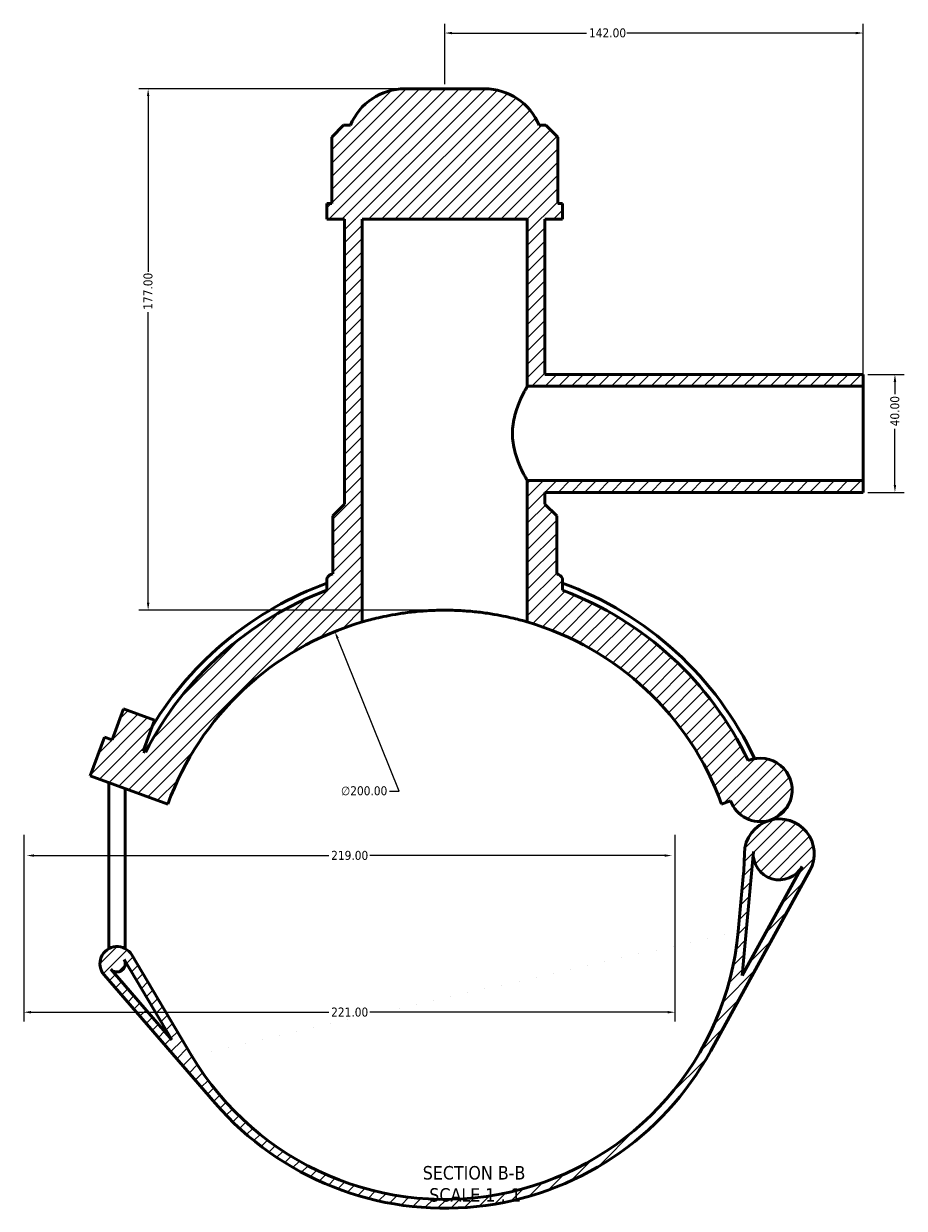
# Model space of a CAD drawing. Header units: millimetres. Extents: x 0 to 898, y -425 to 1015.
# Tile 1 of 6: x 261 to 560, y -425 to -23. Entities that reach past the tile are written whole.
import ezdxf

# ---------------------------------------------------------------- set-up
doc = ezdxf.new("R2010")
doc.units = ezdxf.units.MM
for name, color, linetype, lineweight in [('Dimension (ANSI)', 7, 'Continuous', 25), ('Hatch (ANSI)', 7, 'Continuous', 18), ('Symbol (ANSI)', 7, 'Continuous', 25), ('Visible (ANSI)', 7, 'Continuous', 50)]:
    doc.layers.add(name, color=color, linetype=linetype, lineweight=lineweight)
doc.styles.add('Label Text (ANSI)', font='tahoma.ttf')
doc.styles.add('Note Text (ANSI)', font='tahoma.ttf')
doc.dimstyles.new('Default - mm (ANSI)', dxfattribs={"dimtxt": 3.048, "dimasz": 2.5, "dimexe": 3.175, "dimexo": 1.6002, "dimgap": 0.8, "dimtad": 0, "dimtoh": 1, "dimrnd": 1e-08, "dimzin": 4, "dimdsep": 46, "dimtxsty": 'Note Text (ANSI)', "dimcen": 0.09, "dimdle": 10, "dimclrd": 256, "dimclre": 256, "dimclrt": 230, "dimadec": 1, "dimazin": 1, "dimtfac": 1, "dimtofl": 0, "dimtmove": 0, "dimatfit": 3, "dimfxl": 1, "dimtolj": 1, "dimtzin": 4, "dimlwd": -1, "dimlwe": -1, "dimarcsym": 0})

# ---------------------------------------------------------------- blocks, each defined once
blk = doc.blocks.new('*D7')
at = {"layer": 'Defpoints', "color": 0, "transparency": 16777216}
for p in [(366.37, -229.18), (440.97, -414.75)]:
    blk.add_point(p, dxfattribs=at)
at = {"layer": 'Dimension (ANSI)', "transparency": 16777216}
for p, q in [((388.16, -283.37), (367.3, -231.5)), ((384.94, -283.37), (388.16, -283.37))]:
    blk.add_line(p, q, dxfattribs=at)
blk.add_arc((403.67, -321.96), 100, 107.1765, 113.719, dxfattribs=at)
blk.add_solid([(367.69, -231.34), (366.92, -231.65), (366.37, -229.18)], dxfattribs=at)
at = {"layer": 'Dimension (ANSI)', "color": 230, "true_color": 0xff0080, "transparency": 16777216, "insert": (368.46, -281.73), "char_height": 3.048, "attachment_point": 1, "style": 'Note Text (ANSI)'}
blk.add_mtext('\\A1;∅200.00', dxfattribs=at)
blk = doc.blocks.new('*D9')
at = {"layer": 'Defpoints', "color": 0, "transparency": 16777216}
for p in [(390.17, -44.96), (303.01, -221.96), (403.67, -221.96)]:
    blk.add_point(p, dxfattribs=at)
at = {"layer": 'Dimension (ANSI)', "transparency": 16777216}
for p, q in [((388.57, -44.96), (299.83, -44.96)), ((303.01, -47.46), (303.01, -107.12)), ((303.01, -219.46), (303.01, -120.8)), ((402.07, -221.96), (299.83, -221.96))]:
    blk.add_line(p, q, dxfattribs=at)
for points in [[(302.59, -47.46), (303.42, -47.46), (303.01, -44.96)], [(302.59, -219.46), (303.42, -219.46), (303.01, -221.96)]]:
    blk.add_solid(points, dxfattribs=at)
at = {"layer": 'Dimension (ANSI)', "color": 230, "true_color": 0xff0080, "transparency": 16777216, "insert": (301.42, -120), "char_height": 3.048, "attachment_point": 1, "rotation": 90, "style": 'Note Text (ANSI)'}
blk.add_mtext('\\A1;177.00', dxfattribs=at)
blk = doc.blocks.new('*D10')
at = {"layer": 'Defpoints', "color": 0, "transparency": 16777216}
for p in [(545.67, -141.96), (545.67, -181.96), (556.45, -181.96)]:
    blk.add_point(p, dxfattribs=at)
at = {"layer": 'Dimension (ANSI)', "transparency": 16777216}
for p, q in [((547.27, -141.96), (559.63, -141.96)), ((556.45, -144.46), (556.45, -148.58)), ((556.45, -179.46), (556.45, -160.35)), ((547.27, -181.96), (559.63, -181.96))]:
    blk.add_line(p, q, dxfattribs=at)
for points in [[(556.03, -144.46), (556.87, -144.46), (556.45, -141.96)], [(556.03, -179.46), (556.87, -179.46), (556.45, -181.96)]]:
    blk.add_solid(points, dxfattribs=at)
at = {"layer": 'Dimension (ANSI)', "color": 230, "true_color": 0xff0080, "transparency": 16777216, "insert": (554.86, -159.55), "char_height": 3.048, "attachment_point": 1, "rotation": 90, "style": 'Note Text (ANSI)'}
blk.add_mtext('\\A1;40.00', dxfattribs=at)
blk = doc.blocks.new('*D11')
at = {"layer": 'Defpoints', "color": 0, "transparency": 16777216}
for p in [(545.67, -26.05), (403.67, -44.96), (545.67, -145.96)]:
    blk.add_point(p, dxfattribs=at)
at = {"layer": 'Dimension (ANSI)', "transparency": 16777216}
for p, q in [((403.67, -43.36), (403.67, -22.88)), ((545.67, -144.36), (545.67, -22.88)), ((406.17, -26.05), (451.83, -26.05)), ((543.17, -26.05), (465.51, -26.05))]:
    blk.add_line(p, q, dxfattribs=at)
for points in [[(406.17, -25.64), (406.17, -26.47), (403.67, -26.05)], [(543.17, -25.64), (543.17, -26.47), (545.67, -26.05)]]:
    blk.add_solid(points, dxfattribs=at)
at = {"layer": 'Dimension (ANSI)', "color": 230, "true_color": 0xff0080, "transparency": 16777216, "insert": (452.63, -24.46), "char_height": 3.048, "attachment_point": 1, "style": 'Note Text (ANSI)'}
blk.add_mtext('\\A1;142.00', dxfattribs=at)
blk = doc.blocks.new('*D12')
at = {"layer": 'Defpoints', "color": 0, "transparency": 16777216}
for p in [(260.78, -296.59), (481.78, -296.59), (481.78, -358.43)]:
    blk.add_point(p, dxfattribs=at)
at = {"layer": 'Dimension (ANSI)', "transparency": 16777216}
for p, q in [((260.78, -298.19), (260.78, -361.61)), ((481.78, -298.19), (481.78, -361.61)), ((263.28, -358.43), (364.32, -358.43)), ((479.28, -358.43), (378.24, -358.43))]:
    blk.add_line(p, q, dxfattribs=at)
for points in [[(263.28, -358.02), (263.28, -358.85), (260.78, -358.43)], [(479.28, -358.02), (479.28, -358.85), (481.78, -358.43)]]:
    blk.add_solid(points, dxfattribs=at)
at = {"layer": 'Dimension (ANSI)', "color": 230, "true_color": 0xff0080, "transparency": 16777216, "insert": (365.12, -356.85), "char_height": 3.048, "attachment_point": 1, "style": 'Note Text (ANSI)'}
blk.add_mtext('\\A1;221.00', dxfattribs=at)
blk = doc.blocks.new('*D13')
at = {"layer": 'Defpoints', "color": 0, "transparency": 16777216}
for p in [(261.78, -305.25), (480.78, -305.25), (480.78, -305.25)]:
    blk.add_point(p, dxfattribs=at)
at = {"layer": 'Dimension (ANSI)', "transparency": 16777216}
for p, q in [((264.28, -305.25), (364.32, -305.25)), ((478.28, -305.25), (378.24, -305.25))]:
    blk.add_line(p, q, dxfattribs=at)
for points in [[(264.28, -304.83), (264.28, -305.67), (261.78, -305.25)], [(478.28, -304.83), (478.28, -305.67), (480.78, -305.25)]]:
    blk.add_solid(points, dxfattribs=at)
at = {"layer": 'Dimension (ANSI)', "color": 230, "true_color": 0xff0080, "transparency": 16777216, "insert": (365.12, -303.66), "char_height": 3.048, "attachment_point": 1, "style": 'Note Text (ANSI)'}
blk.add_mtext('\\A1;219.00', dxfattribs=at)

msp = doc.modelspace()

# ---------------------------------------------------------------- hatches: boundary and pattern name
at = {"layer": 'Hatch (ANSI)'}
h = msp.add_hatch(dxfattribs=at)
h.set_pattern_fill('ANSI31', color=256, scale=25.4, style=0)
h.set_pattern_definition([(45, (0, 0), (-2.245064, 2.245064), [])])
edge = h.paths.add_edge_path()
edge.add_line((302.146, -270.111), (301.335, -269.815))
edge.add_line((301.335, -269.815), (305.165, -259.291))
edge.add_line((305.165, -259.291), (294.641, -255.46))
edge.add_line((294.641, -255.46), (290.81, -265.985))
edge.add_line((290.81, -265.985), (288.179, -265.027))
edge.add_line((288.179, -265.027), (283.391, -278.183))
edge.add_line((283.391, -278.183), (309.702, -287.759))
edge.add_ellipse((403.672, -321.961), major_axis=(-93.969, 34.202), ratio=1, start_angle=306.2602, end_angle=360, ccw=False)
edge.add_line((375.672, -225.961), (375.672, -89.211))
edge.add_line((375.672, -89.211), (431.672, -89.211))
edge.add_line((431.672, -89.211), (431.672, -145.961))
edge.add_line((431.672, -145.961), (545.672, -145.961))
edge.add_line((545.672, -145.961), (545.672, -141.961))
edge.add_line((545.672, -141.961), (437.672, -141.961))
edge.add_line((437.672, -141.961), (437.672, -89.211))
edge.add_line((437.672, -89.211), (443.672, -89.211))
edge.add_line((443.672, -89.211), (443.672, -83.901))
edge.add_line((443.672, -83.901), (442.024, -83.901))
edge.add_line((442.024, -83.901), (442.024, -61.351))
edge.add_line((442.024, -61.351), (438.024, -57.351))
edge.add_line((438.024, -57.351), (435.672, -57.351))
edge.add_ellipse((417.176, -64.961), major_axis=(18.496, 7.61), ratio=1, start_angle=0, end_angle=67.63534)
edge.add_line((417.176, -44.961), (390.167, -44.961))
edge.add_ellipse((390.167, -64.961), major_axis=(0, 20), ratio=1, start_angle=0, end_angle=67.63534)
edge.add_line((371.672, -57.351), (369.319, -57.351))
edge.add_line((369.319, -57.351), (365.319, -61.351))
edge.add_line((365.319, -61.351), (365.319, -83.901))
edge.add_line((365.319, -83.901), (363.672, -83.901))
edge.add_line((363.672, -83.901), (363.672, -89.211))
edge.add_line((363.672, -89.211), (369.672, -89.211))
edge.add_line((369.672, -89.211), (369.672, -185.961))
edge.add_line((369.672, -185.961), (365.672, -189.961))
edge.add_line((365.672, -189.961), (365.672, -209.656))
edge.add_ellipse((403.672, -321.961), major_axis=(-38, 112.305), ratio=1, start_angle=0, end_angle=0.33298)
edge.add_spline(control_points=[(365.02, -209.879), (364.874, -209.929), (364.736, -209.995), (364.476, -210.159), (364.356, -210.255), (364.065, -210.55), (363.92, -210.769), (363.722, -211.251), (363.672, -211.509), (363.672, -211.77)], knot_values=[-0.2483344, -0.2483344, -0.2483344, -0.2483344, -0.2022961, -0.2022961, -0.1562578, -0.1562578, -0.0781289, -0.0781289, 0, 0, 0, 0], degree=3, periodic=0)
edge.add_line((363.672, -211.77), (363.672, -215.209))
edge.add_ellipse((403.672, -321.961), major_axis=(-40, 106.752), ratio=1, start_angle=0, end_angle=42.40489)
edge = h.paths.add_edge_path()
edge.add_line((317.742, -373.109), (297.436, -338.995))
edge.add_ellipse((292.452, -341.961), major_axis=(4.984, 2.967), ratio=1, start_angle=0, end_angle=190.09828)
edge.add_line((288.065, -345.756), (325.772, -389.346))
edge.add_ellipse((403.672, -321.961), major_axis=(-77.899, -67.385), ratio=1, start_angle=0, end_angle=110.33732)
edge.add_line((493.929, -371.585), (527.588, -310.366))
edge.add_ellipse((517.207, -304.659), major_axis=(10.381, -5.707), ratio=1, start_angle=0, end_angle=135.26821)
edge.add_ellipse((517.207, -304.659), major_axis=(-3.358, 11.36), ratio=1, start_angle=0, end_angle=72.83798)
edge.add_ellipse((405.369, -303.301), major_axis=(99.993, -1.214), ratio=1, start_angle=355.49837, end_angle=360, ccw=False)
edge.add_line((504.958, -312.36), (503.26, -331.02))
edge.add_ellipse((403.672, -321.961), major_axis=(99.589, -9.059), ratio=1, start_angle=215.95985, end_angle=360, ccw=False)
edge = h.paths.add_edge_path(flags=0)
edge.add_line((504.562, -346.019), (508.397, -303.858))
edge.add_ellipse((517.207, -304.659), major_axis=(-8.81, 0.801), ratio=1, start_angle=0, end_angle=156.39544)
edge.add_line((524.959, -308.921), (504.562, -346.019))
edge = h.paths.add_edge_path(flags=0)
edge.add_line((294.858, -340.529), (311.067, -367.761))
edge.add_line((311.067, -367.761), (290.334, -343.793))
edge.add_ellipse((292.452, -341.961), major_axis=(-2.118, -1.832), ratio=1, start_angle=0, end_angle=169.90172)
edge = h.paths.add_edge_path()
edge.add_ellipse((510.797, -282.971), major_axis=(3.053, -10.328), ratio=1, start_angle=0, end_angle=186.24103)
edge.add_ellipse((403.672, -321.961), major_axis=(102.968, 48.925), ratio=1, start_angle=0, end_angle=44.04445)
edge.add_line((443.672, -215.209), (443.672, -211.77))
edge.add_ellipse((441.672, -211.77), major_axis=(2, 0), ratio=1, start_angle=0, end_angle=70.97308)
edge.add_ellipse((403.672, -321.961), major_axis=(38.652, 112.083), ratio=1, start_angle=0, end_angle=0.33298)
edge.add_line((441.672, -209.656), (441.672, -189.961))
edge.add_line((441.672, -189.961), (437.672, -185.961))
edge.add_line((437.672, -185.961), (437.672, -181.961))
edge.add_line((437.672, -181.961), (545.672, -181.961))
edge.add_line((545.672, -181.961), (545.672, -177.961))
edge.add_line((545.672, -177.961), (431.672, -177.961))
edge.add_line((431.672, -177.961), (431.672, -225.961))
edge.add_ellipse((403.672, -321.961), major_axis=(28, 96), ratio=1, start_angle=306.2602, end_angle=360, ccw=False)
edge.add_line((497.641, -287.759), (500.677, -286.654))
edge.add_ellipse((510.797, -282.971), major_axis=(-10.12, -3.683), ratio=1, start_angle=0, end_angle=86.46625)

# ---------------------------------------------------------------- linework, layer by layer
at = {"layer": 'Visible (ANSI)'}
for p, q in [((417.176, -44.961), (390.167, -44.961)), ((369.319, -57.351), (365.319, -61.351)), ((371.672, -57.351), (369.319, -57.351)), ((438.024, -57.351), (435.672, -57.351)), ((442.024, -61.351), (438.024, -57.351)), ((365.319, -61.351), (365.319, -83.901)), ((442.024, -83.901), (442.024, -61.351)), ((365.319, -83.901), (363.672, -83.901)), ((363.672, -83.901), (363.672, -89.211)), ((443.672, -83.901), (442.024, -83.901)), ((443.672, -89.211), (443.672, -83.901)), ((363.672, -89.211), (369.672, -89.211)), ((369.672, -89.211), (369.672, -185.961)), ((375.672, -225.961), (375.672, -89.211)), ((375.672, -89.211), (431.672, -89.211)), ((431.672, -89.211), (431.672, -145.961)), ((437.672, -141.961), (437.672, -89.211)), ((437.672, -89.211), (443.672, -89.211)), ((545.672, -141.961), (437.672, -141.961)), ((545.672, -145.961), (545.672, -141.961)), ((431.672, -145.961), (545.672, -145.961)), ((545.672, -177.961), (545.672, -145.961)), ((545.672, -177.961), (431.672, -177.961)), ((431.672, -177.961), (431.672, -225.961)), ((545.672, -181.961), (545.672, -177.961)), ((437.672, -185.961), (437.672, -181.961)), ((437.672, -181.961), (545.672, -181.961)), ((369.672, -185.961), (365.672, -189.961)), ((441.672, -189.961), (437.672, -185.961)), ((365.672, -189.961), (365.672, -209.656)), ((441.672, -209.656), (441.672, -189.961)), ((363.672, -211.77), (363.672, -215.209)), ((443.672, -215.209), (443.672, -211.77)), ((294.641, -255.46), (290.81, -265.985)), ((305.165, -259.291), (294.641, -255.46)), ((301.335, -269.815), (305.165, -259.291)), ((288.179, -265.027), (283.391, -278.183)), ((290.81, -265.985), (288.179, -265.027)), ((302.146, -270.111), (301.335, -269.815)), ((283.391, -278.183), (309.702, -287.759)), ((289.652, -335.801), (289.652, -280.462)), ((295.252, -335.801), (295.252, -282.5)), ((497.641, -287.759), (500.677, -286.654)), ((504.562, -346.019), (508.397, -303.858)), ((524.959, -308.921), (504.562, -346.019)), ((493.929, -371.585), (527.588, -310.366)), ((504.958, -312.36), (503.26, -331.02)), ((289.652, -335.801), (289.652, -336.882)), ((295.252, -336.882), (295.252, -335.801)), ((294.858, -340.529), (311.067, -367.761)), ((295.252, -341.961), (295.252, -341.191)), ((317.742, -373.109), (297.436, -338.995)), ((288.065, -345.756), (325.772, -389.346)), ((311.067, -367.761), (290.334, -343.793))]:
    msp.add_line(p, q, dxfattribs=at)
for centre, radius, start, end in [((390.167, -64.961), 20, 90, 157.63534), ((417.176, -64.961), 20, 22.36466, 90), ((403.672, -321.961), 116.28, 110.1206, 148.63512), ((403.672, -321.961), 118.56, 108.69394, 109.02692), ((403.672, -321.961), 118.56, 70.97308, 71.30606), ((441.672, -211.77), 2, 0, 70.97308), ((403.672, -321.961), 116.28, 25.23957, 69.8794), ((403.672, -321.961), 114, 110.54098, 152.94587), ((403.672, -321.961), 114, 25.41457, 69.45902), ((403.672, -321.961), 100, 106.2602, 160), ((403.672, -321.961), 100, 20, 73.7398), ((510.797, -282.971), 10.769, 286.46625, 112.70729), ((510.797, -282.971), 10.769, 200, 286.46625), ((517.207, -304.659), 11.846, 106.46625, 179.30423), ((517.207, -304.659), 11.846, 331.19805, 106.46625), ((405.369, -303.301), 100, 354.8026, 359.30423), ((517.207, -304.659), 8.846, 174.8026, 331.19805), ((403.672, -321.961), 100, 210.76245, 354.8026), ((292.452, -341.961), 5.8, 30.76245, 220.86073), ((292.452, -341.961), 2.8, 220.86073, 30.76245), ((403.672, -321.961), 103, 220.86073, 331.19805)]:
    msp.add_arc(centre, radius, start, end, dxfattribs=at)
for points, knots in [([(431.672, -145.961), (431.672, -145.961), (431.613, -146.062), (431.378, -146.48), (431.201, -146.795), (430.756, -147.62), (430.487, -148.129), (429.905, -149.296), (429.591, -149.952), (428.667, -152.045), (427.979, -153.811), (427.214, -156.75), (427.004, -157.779), (426.722, -159.867), (426.65, -160.926), (426.65, -161.961)], [7.4352951, 7.4352951, 7.4352951, 7.4352951, 7.7443085, 7.7443085, 8.0533218, 8.0533218, 8.3623351, 8.3623351, 8.6713485, 8.6713485, 9.2925376, 9.2925376, 9.6031322, 9.6031322, 9.9137268, 9.9137268, 9.9137268, 9.9137268]), ([(426.65, -161.961), (426.65, -162.997), (426.722, -164.056), (427.004, -166.144), (427.214, -167.172), (427.979, -170.112), (428.667, -171.878), (429.591, -173.97), (429.905, -174.627), (430.487, -175.794), (430.756, -176.303), (431.201, -177.127), (431.378, -177.443), (431.613, -177.86), (431.672, -177.961), (431.672, -177.961)], [0, 0, 0, 0, 0.3105946, 0.3105946, 0.6211892, 0.6211892, 1.2423784, 1.2423784, 1.5513917, 1.5513917, 1.860405, 1.860405, 2.1694184, 2.1694184, 2.4784317, 2.4784317, 2.4784317, 2.4784317]), ([(365.02, -209.879), (364.874, -209.929), (364.736, -209.995), (364.476, -210.159), (364.356, -210.255), (364.065, -210.55), (363.92, -210.769), (363.722, -211.251), (363.672, -211.509), (363.672, -211.77)], [-0.24833443, -0.24833443, -0.24833443, -0.24833443, -0.20229611, -0.20229611, -0.15625779, -0.15625779, -0.07812889, -0.07812889, 0, 0, 0, 0]), ([(431.672, -225.961), (431.672, -225.961), (431.501, -225.911), (430.788, -225.707), (430.245, -225.554), (428.814, -225.171), (427.924, -224.941), (425.871, -224.451), (424.708, -224.191), (422.233, -223.691), (420.834, -223.433), (417.786, -222.95), (416.136, -222.726), (412.69, -222.354), (410.89, -222.206), (407.265, -222.009), (405.439, -221.961), (401.904, -221.961), (400.078, -222.009), (396.453, -222.206), (394.654, -222.354), (391.207, -222.726), (389.557, -222.95), (386.509, -223.433), (385.11, -223.691), (382.635, -224.191), (381.472, -224.451), (379.419, -224.941), (378.53, -225.171), (377.098, -225.554), (376.555, -225.707), (375.842, -225.911), (375.672, -225.961), (375.672, -225.961)], [8.4869329, 8.4869329, 8.4869329, 8.4869329, 9.0174255, 9.0174255, 9.5479181, 9.5479181, 10.0784107, 10.0784107, 10.6089033, 10.6089033, 11.1392773, 11.1392773, 11.6696513, 11.6696513, 12.2000254, 12.2000254, 12.7303994, 12.7303994, 13.2607734, 13.2607734, 13.7911475, 13.7911475, 14.3215215, 14.3215215, 14.8518955, 14.8518955, 15.3823881, 15.3823881, 15.9128807, 15.9128807, 16.4433733, 16.4433733, 16.9738659, 16.9738659, 16.9738659, 16.9738659])]:
    msp.add_open_spline(points, degree=3, knots=knots, dxfattribs=at)

# ---------------------------------------------------------------- texts
at = {"layer": 'Symbol (ANSI)', "char_height": 4.572, "attachment_point": 7, "style": 'Label Text (ANSI)'}
for s, insert in [('SECTION B-B', (396.203, -415.306)), ('SCALE 1 : 1', (398.426, -422.819))]:
    msp.add_mtext(s, dxfattribs=dict(at, insert=insert))

# ---------------------------------------------------------------- dimensions: what is measured, and where the dimension line sits
at = {"layer": 'Dimension (ANSI)'}
for base, p1, p2, angle, override, picture, middle in [((545.672, -26.052), (403.672, -44.961), (545.672, -145.961), 180, {"dimtoh": 0, "dimdec": 2, "dimtp": 0, "dimtm": 0, "dimtdec": 2, "dimatfit": 1}, '*D11', (458.672, -26.052)), ((303.006, -221.962), (390.167, -44.961), (403.672, -221.962), 90, {"dimtoh": 0, "dimdec": 2, "dimtp": 0, "dimtm": 0, "dimtdec": 2, "dimatfit": 1}, '*D9', (303.006, -113.962)), ((556.451, -181.961), (545.672, -141.961), (545.672, -181.961), 90, {"dimtoh": 0, "dimdec": 2, "dimtp": 0, "dimtm": 0, "dimtdec": 2, "dimatfit": 1}, '*D10', (556.451, -154.461)), ((481.781, -358.433), (260.781, -296.585), (481.781, -296.585), 180, {"dimtoh": 0, "dimdec": 2, "dimtp": 0, "dimtm": 0, "dimtdec": 2, "dimatfit": 1}, '*D12', (371.281, -358.433)), ((480.781, -305.25), (261.781, -305.25), (480.781, -305.25), 180, {"dimtoh": 0, "dimdec": 2, "dimse1": 1, "dimse2": 1, "dimtp": 0, "dimtm": 0, "dimtdec": 2, "dimatfit": 1}, '*D13', (371.281, -305.25))]:
    dim = msp.add_linear_dim(base=base, p1=p1, p2=p2, angle=angle, dimstyle='Default - mm (ANSI)', override=override, dxfattribs=at)
    dim.commit()
    dim.dimension.update_dxf_attribs({"geometry": picture, "text_midpoint": middle, "dimtype": 160})
dim = msp.add_diameter_dim_2p(p1=(440.971, -414.751), p2=(366.372, -229.178), dimstyle='Default - mm (ANSI)', override={"dimtih": 1, "dimdec": 2, "dimlfac": 0.99997, "dimtp": 0, "dimtm": 0, "dimtdec": 2}, dxfattribs=at)
dim.commit()
dim.dimension.update_dxf_attribs({"geometry": '*D7', "text_midpoint": (376.296, -283.371), "dimtype": 163})

doc.saveas('drawing.dxf')
